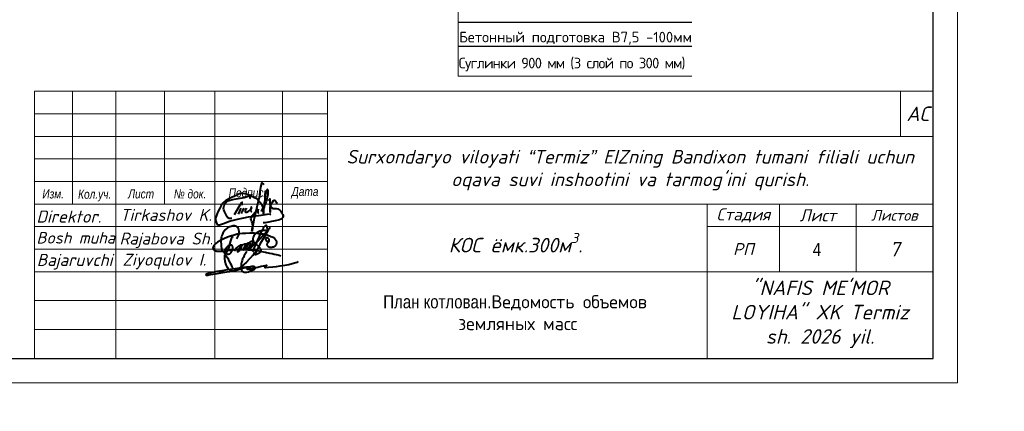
# Model space of a CAD drawing. Extents: x -764262 to 2885205, y 359641 to 616597.
# Tile 75 of 97: x 660743 to 681023, y 451814 to 459875. Entities that reach past the tile are written whole.
import ezdxf
from ezdxf.enums import TextEntityAlignment as Align

# ---------------------------------------------------------------- set-up
doc = ezdxf.new("R2010")
doc.units = 0
doc.header["$LTSCALE"] = 50
doc.header["$MEASUREMENT"] = 0
doc.layers.get('0').update_dxf_attribs({"linetype": 'CONTINUOUS', "lineweight": 15})
for name, color, linetype in [('PDF _PDF _0', 7, 'CONTINUOUS'), ('PDF _PDF _Текст', 7, 'CONTINUOUS'), ('PDF _Текст', 7, 'CONTINUOUS'), ('РУССКИЙ', 3, 'CONTINUOUS'), ('Текст', 3, 'CONTINUOUS')]:
    doc.layers.add(name, color=color, linetype=linetype)
doc.styles.add('arial', font='ARIALN.TTF')
doc.styles.add('Isocpeur', font='isocpeur.ttf', dxfattribs={"height": 300})
doc.styles.add('PDF ISOCPEUR', font='isocpeur.ttf')
doc.styles.get("Standard").update_dxf_attribs({"font": 'txt', "width": 0.8})
doc.styles.add('Standard 1', font='isocpeur.ttf', dxfattribs={"height": 300})
doc.styles.add('Times New Romans', font='times.ttf', dxfattribs={"height": 300})
doc.styles.add('V@ler@Live', font='isocpeui.ttf')

# ---------------------------------------------------------------- blocks, each defined once
blk = doc.blocks.new('ghfgj jghjmhg jjbkm jkm')
at = {"color": 5, "linetype": 'ByBlock', "lineweight": 40}
for points in [[(-261.31, -8185.11), (-261.13, -8184.8), (-260.98, -8184.44), (-260.83, -8184.1), (-260.77, -8183.74), (-260.77, -8183.33), (-260.84, -8183.04), (-260.94, -8182.72), (-261.1, -8182.45), (-261.24, -8182.27), (-261.41, -8182.13), (-261.62, -8182.06), (-261.9, -8181.99), (-262.16, -8181.99), (-262.45, -8182.02), (-262.71, -8182.09), (-263.01, -8182.18), (-263.21, -8182.28), (-263.56, -8182.45), (-264.11, -8182.93), (-264.37, -8183.23), (-264.55, -8183.47), (-264.7, -8183.74), (-264.8, -8183.97), (-264.9, -8184.28), (-265, -8184.61), (-265.09, -8184.89), (-265.13, -8185.31), (-265.15, -8185.69), (-265.12, -8186.51), (-265.09, -8186.93), (-265.04, -8187.29), (-264.92, -8187.73), (-264.78, -8187.96), (-264.64, -8188.12), (-264.45, -8188.27), (-264.32, -8188.36), (-264.16, -8188.48), (-263.95, -8188.61), (-263.68, -8188.73), (-263.56, -8188.75), (-263.38, -8188.75), (-263.2, -8188.74), (-263.02, -8188.68), (-262.84, -8188.57), (-262.69, -8188.42), (-262.59, -8188.25), (-262.52, -8188.12), (-262.41, -8187.9), (-262.33, -8187.69), (-262.3, -8187.5), (-262.26, -8187.31), (-262.28, -8187.17), (-262.31, -8186.97), (-262.36, -8186.84), (-262.45, -8186.73), (-262.56, -8186.64), (-262.73, -8186.58), (-262.89, -8186.59), (-263.01, -8186.62), (-263.19, -8186.68), (-263.41, -8186.81), (-263.72, -8187.06), (-263.88, -8187.25), (-263.98, -8187.39), (-264.08, -8187.51), (-264.14, -8187.64), (-264.2, -8187.77), (-264.24, -8187.93), (-264.28, -8188.14), (-264.29, -8188.31), (-264.26, -8188.51), (-264.16, -8188.67), (-264.1, -8188.78), (-264.05, -8188.82), (-264.02, -8188.82), (-263.97, -8188.8), (-263.94, -8188.76), (-263.9, -8188.7), (-263.85, -8188.61), (-263.54, -8187.99), (-263.32, -8187.47), (-263.12, -8186.97), (-262.97, -8186.37), (-262.66, -8185.37), (-262.49, -8184.87), (-262.44, -8184.66), (-262.42, -8184.64), (-262.41, -8184.62), (-262.39, -8184.62), (-262.37, -8184.63), (-262.36, -8184.64), (-262.36, -8184.67), (-262.36, -8184.69), (-262.37, -8184.71), (-262.38, -8184.74)], [(-261.91, -8188.06), (-261.82, -8187.85), (-261.76, -8187.75), (-261.72, -8187.7), (-261.67, -8187.6), (-261.55, -8187.48), (-261.46, -8187.39), (-261.37, -8187.28), (-261.3, -8187.19), (-261.16, -8187.1), (-261.1, -8187.05), (-261, -8186.94), (-260.91, -8186.85), (-260.83, -8186.81), (-260.75, -8186.76), (-260.66, -8186.71), (-260.58, -8186.66), (-260.51, -8186.61), (-260.44, -8186.57), (-260.38, -8186.54), (-260.32, -8186.52), (-260.26, -8186.51), (-260.22, -8186.51), (-260.19, -8186.53), (-260.18, -8186.54), (-260.16, -8186.58), (-260.14, -8186.65), (-260.15, -8186.71), (-260.15, -8186.76), (-260.17, -8186.81), (-260.19, -8186.86), (-260.2, -8186.9), (-260.24, -8187.01), (-260.26, -8187.11), (-260.27, -8187.17), (-260.29, -8187.21), (-260.32, -8187.29), (-260.35, -8187.37), (-260.38, -8187.43), (-260.41, -8187.49), (-260.47, -8187.62), (-260.52, -8187.67), (-260.56, -8187.77), (-260.6, -8187.82), (-260.66, -8187.9), (-260.7, -8187.94), (-260.73, -8187.99), (-260.76, -8188.02), (-260.79, -8188.05), (-260.82, -8188.09), (-260.86, -8188.12), (-260.89, -8188.15), (-260.93, -8188.18), (-260.96, -8188.21), (-261, -8188.23), (-261.04, -8188.26), (-261.08, -8188.27), (-261.1, -8188.25), (-261.1, -8188.22), (-261.1, -8188.19), (-261.09, -8188.15), (-261.08, -8188.12), (-261.06, -8188.06), (-261.04, -8188.01), (-261.02, -8187.96), (-261, -8187.92), (-260.96, -8187.85), (-260.93, -8187.79), (-260.89, -8187.71), (-260.88, -8187.68), (-260.84, -8187.63), (-260.77, -8187.53), (-260.75, -8187.48), (-260.74, -8187.45), (-260.71, -8187.4), (-260.69, -8187.35), (-260.66, -8187.31), (-260.63, -8187.27), (-260.6, -8187.22), (-260.57, -8187.19), (-260.54, -8187.14), (-260.5, -8187.1), (-260.47, -8187.07), (-260.44, -8187.02), (-260.4, -8186.98), (-260.38, -8186.96), (-260.36, -8186.94), (-260.34, -8186.92), (-260.32, -8186.89), (-260.3, -8186.86), (-260.28, -8186.83), (-260.25, -8186.78), (-260.21, -8186.75), (-260.15, -8186.7), (-260.11, -8186.66), (-260.05, -8186.6), (-259.98, -8186.55), (-259.9, -8186.51), (-259.83, -8186.45), (-259.75, -8186.42), (-259.7, -8186.4), (-259.64, -8186.37), (-259.58, -8186.35), (-259.51, -8186.34), (-259.45, -8186.32), (-259.39, -8186.3), (-259.34, -8186.28), (-259.28, -8186.28), (-259.24, -8186.27), (-259.17, -8186.27), (-259.12, -8186.28), (-259.08, -8186.33), (-259.05, -8186.37), (-259.01, -8186.42), (-259, -8186.47), (-258.99, -8186.51), (-258.98, -8186.58), (-258.99, -8186.62), (-259, -8186.68), (-259, -8186.76), (-259.02, -8186.81), (-259.04, -8186.88), (-259.06, -8186.94), (-259.09, -8187.01), (-259.11, -8187.08), (-259.14, -8187.16), (-259.17, -8187.22), (-259.23, -8187.3), (-259.27, -8187.37), (-259.32, -8187.45), (-259.37, -8187.52), (-259.43, -8187.59), (-259.47, -8187.65), (-259.52, -8187.72), (-259.58, -8187.77), (-259.66, -8187.78), (-259.72, -8187.77), (-259.78, -8187.75), (-259.78, -8187.71), (-259.78, -8187.65), (-259.76, -8187.61), (-259.75, -8187.55), (-259.73, -8187.52), (-259.71, -8187.48), (-259.68, -8187.44), (-259.65, -8187.39), (-259.62, -8187.34), (-259.59, -8187.28), (-259.55, -8187.24), (-259.52, -8187.17), (-259.47, -8187.1), (-259.43, -8187.03), (-259.38, -8186.94), (-259.33, -8186.83), (-259.25, -8186.73), (-259.21, -8186.65), (-259.19, -8186.6), (-259.16, -8186.53), (-259.11, -8186.46), (-259.08, -8186.41), (-259.04, -8186.38), (-258.99, -8186.35), (-258.94, -8186.3), (-258.87, -8186.25), (-258.79, -8186.2), (-258.73, -8186.14), (-258.66, -8186.11), (-258.58, -8186.08), (-258.51, -8186.06), (-258.43, -8186.05), (-258.37, -8186.04), (-258.3, -8186.05), (-258.24, -8186.08), (-258.17, -8186.14), (-258.14, -8186.2), (-258.11, -8186.28), (-258.1, -8186.34), (-258.11, -8186.41), (-258.12, -8186.47), (-258.14, -8186.54), (-258.15, -8186.59), (-258.17, -8186.66), (-258.19, -8186.72), (-258.2, -8186.78), (-258.2, -8186.82), (-258.22, -8186.86), (-258.23, -8186.89), (-258.25, -8186.92), (-258.26, -8186.95), (-258.29, -8186.99), (-258.32, -8187.02), (-258.34, -8187.05), (-258.39, -8187.11), (-258.43, -8187.16), (-258.47, -8187.21), (-258.52, -8187.26), (-258.56, -8187.3), (-258.6, -8187.34), (-258.66, -8187.39), (-258.71, -8187.42), (-258.76, -8187.45), (-258.81, -8187.46), (-258.87, -8187.47), (-258.92, -8187.46), (-258.97, -8187.43), (-259, -8187.37), (-259, -8187.33), (-258.99, -8187.29), (-258.97, -8187.22), (-258.94, -8187.15), (-258.92, -8187.1), (-258.9, -8187.04), (-258.87, -8186.98), (-258.83, -8186.92), (-258.79, -8186.83), (-258.73, -8186.76), (-258.69, -8186.69), (-258.64, -8186.6), (-258.59, -8186.53), (-258.52, -8186.39), (-258.45, -8186.3), (-258.4, -8186.23), (-258.37, -8186.19), (-258.33, -8186.13), (-258.27, -8186.07), (-258.27, -8186.07), (-258.2, -8185.98), (-258.14, -8185.89), (-258.09, -8185.82), (-258.02, -8185.76), (-257.94, -8185.7), (-257.9, -8185.67), (-257.82, -8185.66), (-257.78, -8185.64), (-257.74, -8185.64), (-257.71, -8185.65), (-257.67, -8185.67), (-257.64, -8185.68), (-257.63, -8185.7), (-257.61, -8185.72), (-257.59, -8185.75), (-257.57, -8185.79), (-257.56, -8185.83), (-257.55, -8185.87), (-257.55, -8185.91), (-257.55, -8185.96), (-257.55, -8186.03), (-257.56, -8186.07), (-257.56, -8186.08), (-257.57, -8186.15), (-257.59, -8186.21), (-257.61, -8186.3), (-257.64, -8186.38), (-257.66, -8186.44), (-257.67, -8186.48), (-257.68, -8186.51), (-257.71, -8186.54), (-257.75, -8186.6), (-257.8, -8186.67), (-257.83, -8186.72), (-257.86, -8186.76), (-257.9, -8186.81), (-257.94, -8186.88), (-257.98, -8186.93), (-258, -8186.95), (-258.03, -8187), (-258.06, -8187.06), (-258.11, -8187.11), (-258.14, -8187.15), (-258.19, -8187.21), (-258.24, -8187.27), (-258.25, -8187.29), (-258.28, -8187.33), (-258.29, -8187.35), (-258.32, -8187.39), (-258.34, -8187.43), (-258.37, -8187.43), (-258.37, -8187.42), (-258.36, -8187.39), (-258.34, -8187.37), (-258.33, -8187.36), (-258.31, -8187.35), (-258.29, -8187.34), (-258.26, -8187.34), (-258.24, -8187.33), (-258.21, -8187.33), (-258.19, -8187.32), (-258.17, -8187.31), (-258.16, -8187.3), (-258.14, -8187.29), (-258.12, -8187.27), (-258.07, -8187.24), (-258.03, -8187.21), (-257.98, -8187.19), (-257.95, -8187.16), (-257.9, -8187.14), (-257.87, -8187.12), (-257.84, -8187.09), (-257.79, -8187.07), (-257.75, -8187.03), (-257.72, -8186.99), (-257.69, -8186.96), (-257.65, -8186.92), (-257.62, -8186.9), (-257.6, -8186.88), (-257.56, -8186.85), (-257.53, -8186.81), (-257.48, -8186.78), (-257.44, -8186.74), (-257.38, -8186.69), (-257.35, -8186.66), (-257.31, -8186.62), (-257.23, -8186.55), (-257.19, -8186.5), (-257.11, -8186.42), (-257.09, -8186.38), (-257.05, -8186.35), (-257.02, -8186.32), (-256.95, -8186.25), (-256.89, -8186.21), (-256.84, -8186.14), (-256.8, -8186.1), (-256.75, -8186.04), (-256.69, -8185.98), (-256.62, -8185.91), (-256.51, -8185.83), (-256.44, -8185.76), (-256.35, -8185.66), (-256.25, -8185.58), (-256.13, -8185.49), (-256.02, -8185.4), (-255.95, -8185.32), (-255.88, -8185.25), (-255.84, -8185.19), (-255.77, -8185.12), (-255.73, -8185.07), (-255.68, -8185.03), (-255.64, -8184.98), (-255.58, -8184.94), (-255.53, -8184.88), (-255.49, -8184.83), (-255.41, -8184.76), (-255.34, -8184.69), (-255.27, -8184.63), (-255.19, -8184.52), (-255.12, -8184.44), (-255.03, -8184.33), (-254.95, -8184.24), (-254.87, -8184.16), (-254.79, -8184.07), (-254.68, -8183.95), (-254.62, -8183.87), (-254.55, -8183.8), (-254.44, -8183.7), (-254.37, -8183.64), (-254.29, -8183.57), (-254.22, -8183.49), (-254.18, -8183.4), (-254.14, -8183.31), (-254.1, -8183.19), (-254.04, -8183.1), (-253.99, -8183), (-253.98, -8182.94), (-253.95, -8182.84), (-253.96, -8182.75), (-253.96, -8182.67), (-253.96, -8182.59), (-253.98, -8182.53), (-254, -8182.46), (-254, -8182.41), (-254.01, -8182.37), (-254.01, -8182.32), (-254.02, -8182.27), (-254.05, -8182.2), (-254.07, -8182.14), (-254.08, -8182.09), (-254.1, -8182.05), (-254.11, -8182.01), (-254.14, -8181.97), (-254.16, -8181.92), (-254.2, -8181.91), (-254.23, -8181.9), (-254.26, -8181.89), (-254.3, -8181.91), (-254.35, -8181.94), (-254.43, -8181.95), (-254.47, -8181.99), (-254.53, -8182.04), (-254.57, -8182.08), (-254.64, -8182.12), (-254.69, -8182.17), (-254.76, -8182.23), (-254.81, -8182.27), (-254.87, -8182.35), (-254.96, -8182.46), (-255, -8182.55), (-255.07, -8182.66), (-255.12, -8182.79), (-255.15, -8182.86), (-255.19, -8182.97), (-255.27, -8183.13), (-255.37, -8183.34), (-255.41, -8183.43), (-255.53, -8183.68), (-255.67, -8183.97), (-256, -8184.65), (-256.31, -8185.35), (-256.67, -8186.19), (-256.9, -8186.73), (-257.1, -8187.18), (-257.41, -8187.89), (-257.54, -8188.2)], [(-253.34, -8182.28), (-253.56, -8182.65), (-253.77, -8183), (-254.11, -8183.59), (-254.52, -8184.3), (-254.91, -8184.96), (-255.39, -8185.76), (-255.74, -8186.34), (-256.11, -8187.1), (-256.54, -8187.95), (-256.73, -8188.33), (-256.84, -8188.57), (-256.93, -8188.74), (-256.92, -8188.8), (-256.89, -8188.85), (-256.86, -8188.86), (-256.81, -8188.84), (-256.74, -8188.83), (-256.64, -8188.81), (-256.56, -8188.79), (-256.47, -8188.76), (-256.39, -8188.73), (-256.31, -8188.7), (-256.23, -8188.63), (-256.13, -8188.56), (-256, -8188.5), (-255.91, -8188.43), (-255.81, -8188.37), (-255.75, -8188.32), (-255.67, -8188.28), (-255.63, -8188.22), (-255.59, -8188.15), (-255.56, -8188.11), (-255.5, -8188.03), (-255.46, -8187.96), (-255.44, -8187.92), (-255.45, -8187.85), (-255.46, -8187.79), (-255.5, -8187.71), (-255.54, -8187.64), (-255.58, -8187.57), (-255.61, -8187.51), (-255.65, -8187.45), (-255.7, -8187.36), (-255.76, -8187.29), (-255.8, -8187.25), (-255.85, -8187.2), (-255.9, -8187.14), (-255.94, -8187.09), (-255.98, -8187.05), (-256.02, -8187), (-256.07, -8186.95), (-256.18, -8186.86), (-256.26, -8186.79), (-256.33, -8186.71), (-256.41, -8186.65), (-256.47, -8186.6), (-256.58, -8186.49), (-256.65, -8186.42), (-256.71, -8186.36), (-256.79, -8186.28), (-257.01, -8186.05), (-257.11, -8185.94), (-257.19, -8185.79), (-257.27, -8185.64), (-257.33, -8185.47), (-257.37, -8185.32), (-257.38, -8185.12), (-257.35, -8184.97), (-257.32, -8184.85), (-257.27, -8184.71), (-257.23, -8184.56), (-257.16, -8184.36), (-257.04, -8184.14), (-256.93, -8184), (-256.82, -8183.83), (-256.71, -8183.73), (-256.61, -8183.62), (-256.49, -8183.55), (-256.34, -8183.46), (-256.22, -8183.4), (-256.1, -8183.33), (-255.94, -8183.23), (-255.78, -8183.18), (-255.62, -8183.13), (-255.47, -8183.08), (-255.27, -8183.05), (-255.11, -8183.03), (-254.91, -8183), (-254.69, -8183), (-254.47, -8183.01), (-254.3, -8183.05), (-254.08, -8183.21), (-253.99, -8183.39)], [(-254.12, -8185.87), (-253.9, -8185.82), (-253.74, -8185.78), (-253.55, -8185.63), (-253.51, -8185.51), (-253.5, -8185.43), (-253.51, -8185.3), (-253.56, -8185.19), (-253.6, -8185.09), (-253.66, -8185.02), (-253.75, -8184.96), (-253.85, -8184.92), (-253.94, -8184.88), (-254.03, -8184.84), (-254.1, -8184.84), (-254.19, -8184.85), (-254.27, -8184.88), (-254.32, -8184.93), (-254.37, -8185.02), (-254.4, -8185.1), (-254.39, -8185.21), (-254.33, -8185.34), (-254.28, -8185.45), (-254.21, -8185.54), (-254.12, -8185.61), (-254.02, -8185.68), (-253.92, -8185.74), (-253.82, -8185.8), (-253.82, -8185.8), (-253.76, -8185.91), (-253.77, -8185.94), (-253.82, -8185.97), (-253.89, -8186.03), (-253.95, -8186.11), (-254.01, -8186.18), (-254.04, -8186.27), (-254.07, -8186.34), (-254.08, -8186.44), (-254.05, -8186.53), (-254.03, -8186.62), (-253.98, -8186.7), (-253.92, -8186.77), (-253.84, -8186.85), (-253.78, -8186.91), (-253.73, -8186.97), (-253.64, -8187.02), (-253.58, -8187.04), (-253.52, -8187.05), (-253.46, -8187.06), (-253.38, -8187.07), (-253.28, -8187.07), (-253.18, -8187.08), (-253.1, -8187.08), (-253.03, -8187.07), (-252.94, -8187.07), (-252.86, -8187.06), (-252.76, -8187.05), (-252.69, -8187.05), (-252.61, -8187.04), (-252.55, -8187.02), (-252.48, -8187), (-252.43, -8186.98), (-252.36, -8186.95), (-252.29, -8186.92), (-252.24, -8186.9), (-252.18, -8186.87), (-252.14, -8186.84), (-252.09, -8186.81), (-252.04, -8186.78), (-251.99, -8186.73), (-251.96, -8186.7), (-251.91, -8186.65), (-251.87, -8186.61), (-251.84, -8186.56), (-251.82, -8186.52), (-251.78, -8186.43), (-251.74, -8186.32), (-251.7, -8186.18), (-251.67, -8186.04), (-251.67, -8185.93), (-251.67, -8185.84), (-251.7, -8185.76), (-251.74, -8185.66), (-251.78, -8185.55), (-251.84, -8185.46), (-251.91, -8185.36), (-251.99, -8185.24), (-252.07, -8185.14), (-252.18, -8185.04), (-252.3, -8184.94), (-252.43, -8184.86), (-252.58, -8184.77), (-252.84, -8184.65), (-253.04, -8184.57), (-253.31, -8184.48), (-253.69, -8184.34), (-254.02, -8184.22), (-254.4, -8184.14), (-254.97, -8183.99), (-255.26, -8183.95), (-255.57, -8183.9), (-255.82, -8183.86), (-256.1, -8183.85), (-256.38, -8183.8), (-257.05, -8183.75), (-257.45, -8183.75), (-257.92, -8183.74), (-258.19, -8183.75), (-259.16, -8183.78), (-259.99, -8183.83), (-260.63, -8183.91), (-261.2, -8183.99), (-261.98, -8184.18), (-262.58, -8184.34), (-263.58, -8184.7), (-264.46, -8185.07), (-265.01, -8185.31), (-265.4, -8185.54), (-265.96, -8185.89), (-266.37, -8186.23), (-266.53, -8186.4), (-266.67, -8186.54), (-266.78, -8186.65), (-266.86, -8186.73), (-266.94, -8186.85), (-267, -8186.95), (-267.04, -8187.06), (-267.07, -8187.19), (-267.06, -8187.29), (-267.03, -8187.44), (-266.97, -8187.56), (-266.91, -8187.66), (-266.83, -8187.75), (-266.75, -8187.84), (-266.67, -8187.89), (-266.55, -8187.94), (-266.42, -8187.98), (-266.33, -8188.01), (-266.26, -8188.02), (-266.13, -8188.04), (-265.99, -8188.06), (-265.8, -8188.08), (-265.56, -8188.09), (-265.34, -8188.09), (-265.08, -8188.07), (-264.93, -8188.06), (-264.83, -8188.05), (-264.55, -8188.03), (-264.33, -8187.99), (-264.11, -8187.96), (-263.82, -8187.91), (-263.6, -8187.86), (-263.31, -8187.82), (-262.96, -8187.78), (-262.71, -8187.73), (-262.33, -8187.69), (-261.88, -8187.67), (-261.47, -8187.66), (-261.12, -8187.65), (-260.83, -8187.6), (-260.44, -8187.62), (-259.84, -8187.64), (-259.56, -8187.65), (-259.12, -8187.68), (-258.65, -8187.7), (-258.07, -8187.73), (-257.59, -8187.79), (-257.07, -8187.87), (-256.72, -8187.9), (-256.52, -8187.92), (-256.35, -8187.94), (-256.02, -8187.97), (-255.72, -8188.04), (-255.41, -8188.12), (-254.87, -8188.24), (-254.39, -8188.34), (-254.14, -8188.4), (-253.79, -8188.47), (-253.42, -8188.55), (-252.82, -8188.64), (-252.33, -8188.75), (-251.87, -8188.84), (-251.4, -8188.97), (-251.1, -8189.05), (-250.73, -8189.15)]]:
    blk.add_lwpolyline(points, dxfattribs=at)
blk = doc.blocks.new('dhfdgh xfghfgh ffnhjmgmgvbnfgg')
at = {"color": 5, "lineweight": 40, "ltscale": 0.5}
for p, q in [((1479206, -21938), (1479191, -22031)), ((1479223, -21865), (1479206, -21938)), ((1479232, -21840), (1479223, -21865)), ((1479249, -21856), (1479232, -21840)), ((1479259, -21871), (1479249, -21856)), ((1479272, -21891), (1479259, -21871)), ((1479166, -22194), (1479156, -22246)), ((1479186, -22087), (1479166, -22194)), ((1479191, -22031), (1479186, -22087)), ((1479087, -22472), (1479140, -22415)), ((1479134, -22332), (1479107, -22459)), ((1479156, -22246), (1479134, -22332)), ((1479140, -22415), (1479151, -22408)), ((1479155, -22412), (1479150, -22450)), ((1479151, -22408), (1479154, -22407)), ((1479154, -22407), (1479155, -22408)), ((1479155, -22408), (1479155, -22412)), ((1479000, -22618), (1479005, -22595)), ((1479005, -22637), (1479000, -22618)), ((1479005, -22595), (1479014, -22576)), ((1479014, -22576), (1479036, -22544)), ((1479036, -22544), (1479050, -22522)), ((1479050, -22522), (1479087, -22472)), ((1479072, -22596), (1479052, -22687)), ((1479107, -22459), (1479072, -22596)), ((1479150, -22450), (1479148, -22470)), ((1479148, -22470), (1479149, -22483)), ((1479149, -22483), (1479151, -22492)), ((1479151, -22492), (1479158, -22500)), ((1479011, -22653), (1479005, -22637)), ((1479022, -22680), (1479011, -22653)), ((1479019, -22877), (1479038, -22760)), ((1479031, -22709), (1479022, -22680)), ((1479032, -22801), (1479023, -22878)), ((1479036, -22732), (1479031, -22709)), ((1479052, -22687), (1479032, -22801)), ((1479037, -22753), (1479036, -22732)), ((1479038, -22760), (1479037, -22753)), ((1479020, -22878), (1479019, -22877)), ((1479022, -22878), (1479020, -22878)), ((1479023, -22878), (1479022, -22878))]:
    blk.add_line(p, q, dxfattribs=at)
for points in [[(1479224, -22461), (1479241, -22423), (1479263, -22388), (1479286, -22338), (1479310, -22292), (1479322, -22264), (1479330, -22239), (1479338, -22215), (1479346, -22183), (1479354, -22152), (1479360, -22124), (1479365, -22096), (1479367, -22070), (1479369, -22045), (1479368, -22026), (1479364, -22015), (1479359, -22001), (1479353, -21992), (1479349, -21988), (1479343, -21990), (1479338, -21999), (1479325, -22026), (1479317, -22050), (1479303, -22121), (1479295, -22194), (1479288, -22255), (1479285, -22289), (1479287, -22329), (1479273, -22379), (1479269, -22399), (1479267, -22423), (1479266, -22510), (1479267, -22423), (1479264, -22393), (1479257, -22371), (1479245, -22338), (1479230, -22312), (1479213, -22288), (1479197, -22267), (1479163, -22229), (1479123, -22191), (1479078, -22165), (1479048, -22150), (1479017, -22138), (1478960, -22115), (1478920, -22095), (1478874, -22081), (1478828, -22076), (1478795, -22076), (1478757, -22086), (1478724, -22099), (1478682, -22118), (1478638, -22137), (1478583, -22162), (1478528, -22189), (1478491, -22208), (1478456, -22235), (1478431, -22255), (1478400, -22283), (1478364, -22333), (1478328, -22399), (1478297, -22467), (1478272, -22526), (1478245, -22599), (1478244, -22642), (1478258, -22687), (1478271, -22724), (1478283, -22739), (1478299, -22746), (1478333, -22741), (1478419, -22713), (1478544, -22668), (1478713, -22620), (1478849, -22592), (1478951, -22572), (1479044, -22558), (1479219, -22534), (1479347, -22518), (1479408, -22511), (1479401, -22525), (1479395, -22539)], [(1478590, -22609), (1478563, -22611), (1478536, -22606), (1478508, -22594), (1478492, -22572), (1478477, -22543), (1478457, -22505), (1478436, -22461), (1478424, -22427), (1478418, -22390), (1478420, -22362), (1478428, -22331), (1478450, -22291), (1478476, -22262), (1478517, -22234), (1478557, -22216), (1478609, -22205), (1478683, -22191), (1478773, -22173), (1478857, -22158), (1478923, -22138), (1478971, -22125), (1478994, -22118), (1479019, -22100), (1478992, -22128), (1478984, -22142), (1478977, -22157), (1478975, -22170), (1478974, -22182), (1478970, -22188)], [(1479375, -22225), (1479399, -22187), (1479408, -22471), (1479406, -22364), (1479416, -22351), (1479426, -22333), (1479442, -22289), (1479460, -22262), (1479482, -22228), (1479492, -22220), (1479503, -22219), (1479516, -22225), (1479531, -22244), (1479541, -22265), (1479548, -22281), (1479549, -22285), (1479547, -22292), (1479546, -22295)], [(1478815, -22321), (1478813, -22292), (1478811, -22258), (1478794, -22275), (1478764, -22325), (1478645, -22532)], [(1478786, -22391), (1478727, -22519)], [(1478846, -22385), (1478807, -22466), (1478802, -22481), (1478800, -22494), (1478800, -22502)], [(1478907, -22386), (1478897, -22404), (1478885, -22424), (1478879, -22440), (1478875, -22452), (1478877, -22464), (1478883, -22471), (1478896, -22473), (1478913, -22473), (1478938, -22461), (1478961, -22447), (1478982, -22427), (1479002, -22408), (1479014, -22394), (1479018, -22382), (1479015, -22375), (1479011, -22368), (1479007, -22368), (1479005, -22370), (1479005, -22373), (1479000, -22386), (1478997, -22398), (1478993, -22411), (1478991, -22421), (1478990, -22431), (1478991, -22441), (1478994, -22446), (1478997, -22450), (1479003, -22454), (1479010, -22458), (1479016, -22458), (1479021, -22458)], [(1479406, -22374), (1479409, -22371), (1479414, -22366), (1479421, -22364), (1479428, -22365), (1479436, -22369), (1479442, -22378), (1479450, -22386), (1479461, -22390), (1479473, -22392), (1479487, -22392), (1479513, -22394), (1479539, -22395), (1479569, -22403), (1479595, -22415), (1479614, -22428), (1479628, -22445), (1479646, -22471), (1479661, -22498), (1479681, -22526), (1479687, -22537), (1479687, -22560), (1479684, -22579), (1479675, -22591), (1479656, -22609), (1479642, -22621), (1479610, -22634), (1479580, -22644), (1479519, -22659), (1479477, -22667), (1479435, -22675), (1479378, -22687), (1479338, -22693), (1479306, -22697), (1479276, -22700), (1479260, -22700)]]:
    blk.add_lwpolyline(points, dxfattribs=at)
blk = doc.blocks.new('65616152')
at = {"color": 5, "lineweight": 40, "true_color": 0x0000f5}
for points in [[(1279415, 265228), (1279057, 264705), (1278598, 264034), (1278382, 263509), (1278134, 263078), (1277994, 262545), (1277851, 262004), (1277776, 261556), (1277737, 261115), (1277701, 260716), (1277722, 260496), (1277730, 260167), (1277796, 259731), (1278018, 259441), (1278309, 259225), (1278601, 259127), (1278991, 259098), (1279387, 259094), (1279889, 259189), (1280352, 259407), (1281030, 259696), (1281576, 259928), (1281931, 260200), (1282034, 260401), (1281915, 260623), (1281551, 260802), (1281087, 260808), (1280787, 260808), (1280423, 260740), (1278109, 260488), (1276657, 260251), (1273700, 259801), (1271955, 259526), (1270532, 259301), (1269315, 259055), (1268808, 258966), (1268177, 258779), (1267649, 258632), (1267284, 258500), (1267248, 258412), (1267248, 258332), (1267308, 258272), (1267394, 258235), (1267537, 258235), (1267798, 258265), (1268152, 258306), (1268635, 258416), (1270126, 258669), (1271729, 258942), (1273456, 259235), (1275247, 259448), (1276608, 259807), (1278166, 260278), (1279164, 260481), (1280050, 260662), (1280154, 260639), (1280222, 260575), (1280266, 260538), (1280286, 260413), (1280230, 260351), (1280112, 260149), (1279962, 259982), (1279798, 259901), (1279639, 259901), (1279532, 259986), (1279532, 260140), (1279619, 260220), (1279823, 260292), (1280029, 260305), (1280257, 260260), (1280465, 260227), (1280574, 260185), (1280628, 260118), (1280634, 260043), (1280629, 259995), (1280611, 259940), (1280586, 259895), (1280481, 259863), (1280375, 259863), (1280289, 259889), (1280212, 259951), (1280204, 260034), (1280218, 260112), (1280244, 260181), (1280300, 260215), (1280515, 260227), (1280771, 260244), (1280828, 260248), (1280864, 260248), (1280895, 260239), (1280924, 260227), (1280964, 260203), (1280979, 260186), (1280980, 260156), (1280974, 260129), (1280946, 260081), (1280921, 260037), (1280844, 259996), (1280779, 259986), (1280731, 260016), (1280717, 260057), (1280717, 260098), (1280753, 260174), (1280828, 260200), (1280911, 260207), (1281178, 260270), (1281517, 260320), (1281866, 260434), (1282075, 260502), (1282650, 260656), (1283660, 260868), (1284229, 260987), (1284438, 261031), (1284872, 261121), (1285210, 261192), (1285303, 261186), (1285343, 261126), (1285343, 261065), (1285294, 261016), (1285139, 260982), (1285029, 260923), (1284933, 260873), (1284796, 260768), (1284756, 260700), (1284730, 260601), (1284760, 260561), (1284805, 260502), (1284929, 260533), (1285893, 260609), (1287154, 260721), (1288182, 260812), (1289325, 261007), (1290754, 261222), (1291857, 261388), (1292886, 261648), (1294011, 261945), (1294504, 262120), (1294798, 262268)], [(1281686, 264696), (1280112, 262946), (1279339, 262085), (1278484, 261359), (1277785, 260766), (1276609, 260060), (1275744, 259541), (1275063, 259376), (1274447, 259568), (1273996, 259965), (1273640, 260471), (1273243, 261332), (1272956, 262330), (1272845, 263146), (1272845, 263773), (1272899, 264287), (1273004, 264324), (1273111, 264236), (1273275, 264022), (1273734, 263260), (1274076, 262456), (1274414, 261823), (1274730, 261257), (1275006, 260715), (1275242, 260425)], [(1281686, 264696), (1281695, 264710), (1281696, 264715), (1281696, 264720), (1281694, 264726), (1281689, 264735), (1281682, 264745), (1281671, 264754), (1281659, 264758), (1281649, 264764), (1281632, 264769), (1281615, 264770), (1281595, 264770), (1281576, 264768), (1281566, 264766), (1281556, 264763), (1281543, 264757), (1281533, 264746), (1281505, 264697), (1281469, 264630), (1281184, 263973)]]:
    blk.add_lwpolyline(points, dxfattribs=at)
blk = doc.blocks.new('JDFHJIHGF')
at = {"ltscale": 100}
for p, q in [((-3011227, 1292805), (-2992727, 1292805)), ((-3011227, 1292805), (-3011227, 1287305)), ((-3010448, 1290480), (-3010448, 1292805)), ((-3009556, 1292805), (-3009556, 1287305)), ((-3008550, 1290480), (-3008550, 1292805)), ((-3007513, 1292805), (-3007513, 1287305)), ((-3006119, 1292805), (-3006119, 1287305)), ((-3005191, 1292805), (-3005191, 1287305)), ((-2993392, 1292805), (-2993392, 1291876)), ((-2992727, 1292805), (-2992727, 1287305)), ((-3011227, 1292340), (-3005191, 1292340)), ((-3011227, 1291876), (-2992727, 1291876)), ((-3011227, 1291412), (-3005191, 1291412)), ((-3011227, 1290947), (-3005191, 1290947)), ((-3011227, 1290483), (-2992727, 1290483)), ((-2997371, 1290483), (-2997371, 1287305)), ((-2995885, 1290483), (-2995885, 1289090)), ((-2994306, 1290483), (-2994306, 1289090)), ((-3011227, 1290019), (-3005191, 1290019)), ((-2997371, 1290019), (-2992727, 1290019)), ((-3011227, 1289554), (-3005191, 1289554)), ((-3011227, 1289090), (-2992727, 1289090)), ((-3011227, 1288495), (-3005191, 1288495)), ((-3011227, 1287900), (-3005191, 1287900)), ((-3011227, 1287305), (-2992727, 1287305))]:
    blk.add_line(p, q, dxfattribs=at)
at = {"lineweight": 40, "xscale": 0.9677430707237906, "yscale": 0.9677430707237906, "zscale": 0.9677430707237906}
blk.add_blockref('dhfdgh xfghfgh ffnhjmgmgvbnfgg', (-4438062, 1312064), dxfattribs=at)
at = {"color": 0, "xscale": 85.50048011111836, "yscale": 85.50048011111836, "zscale": 85.50048011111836}
blk.add_blockref('ghfgj jghjmhg jjbkm jkm', (-2984718, 1989596), dxfattribs=at)
at = {"color": 0, "ltscale": 100, "xscale": 0.06931321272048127, "yscale": 0.06931321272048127, "zscale": 0.06931321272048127}
blk.add_blockref('65616152', (-3095535, 1271120), dxfattribs=at)
at = {"ltscale": 100}
for s, insert, char_height, width, attachment_point, style in [('{\\fISOCPEUR|b0|i1|c204|p34;АС}', (-2993270, 1292491), 300, 341.31, 1, 'Standard 1'), ('{\\fISOCPEUR|b0|i1|c204|p34;Surxondaryo viloyati “Termiz” EIZning Bandixon tumani filiali uchun oqava suvi inshootini va tarmog’ini qurish.}', (-2998960, 1291181), 280, 12389.11, 5, 'Standard 1'), ('Direktor.', (-3011188, 1290225), 250, 1800, 4, 'V@ler@Live'), ('{\\fISOCPEUR|b0|i1|c204|p34;Стадия}', (-2996628, 1290251), 250, 1467.39, 5, 'Standard 1'), ('{\\fISOCPEUR|b0|i1|c204|p34;Лист}', (-2995095, 1290251), 250, 1560.27, 5, 'Standard 1'), ('{\\fISOCPEUR|b0|i1|c204|p34;Листов}', (-2993516, 1290251), 220, 1779.41, 5, 'Standard 1'), ('Bosh muha', (-3011188, 1289789), 240, 1800, 4, 'V@ler@Live'), ('{\\fISOCPEUR|b0|i1|c204|p34;РП}', (-2996628, 1289554), 250, 1467.39, 5, 'Standard 1'), ('{\\fISOCPEUR|b0|i1|c204|p34;7}', (-2993516, 1289554), 300, 393, 5, 'Standard 1'), ('Bajaruvchi', (-3011181, 1289295), 250, 1800, 4, 'V@ler@Live'), ('"NAFIS ME\'MOR LOYIHA" XK Termiz sh. 2026 yil.', (-2995047, 1288212), 300, 3658.6, 5, 'V@ler@Live')]:
    blk.add_mtext(s, dxfattribs=dict(at, insert=insert, char_height=char_height, width=width, attachment_point=attachment_point, style=style))
at = {"ltscale": 100, "char_height": 185.99, "attachment_point": 5}
for s, insert, width in [('{\\fArial|b0|i1|c204|p34;Подпись}', (-3006816, 1290715), 1374.52), ('{\\fArial|b0|i1|c204|p34;Дата}', (-3005655, 1290715), 910.15)]:
    blk.add_mtext(s, dxfattribs=dict(at, insert=insert, width=width))
at = {"lineweight": 30, "char_height": 245, "width": 2482.93, "attachment_point": 5, "style": 'Isocpeur'}
for s, insert in [('{\\fISOCPEUR|b0|i1|c204|p34;Tirkashov K.}', (-3008520, 1290258)), ('{\\fISOCPEUR|b0|i1|c204|p34;Rajabova Sh.}', (-3008514, 1289735)), ('{\\fISOCPEUR|b0|i1|c204|p34;Ziyoqulov I.}', (-3008555, 1289300))]:
    blk.add_mtext(s, dxfattribs=dict(at, insert=insert))
at = {"insert": (-3002698, 1289889), "char_height": 300, "width": 5234.63, "attachment_point": 1, "style": 'Standard 1'}
blk.add_mtext('\\A1;{\\fISOCPEUR|b0|i1|c204|p34;КОС ёмк.300м\\H0.7x;\\S3^ ;\\H1.42857x;.\\H1x; }', dxfattribs=at)
at = {"layer": 'Текст', "color": 0, "char_height": 185.99, "attachment_point": 5}
for s, insert, width in [('{\\fArial|b0|i1|c204|p34;Изм.}', (-3010843, 1290690), 826.65), ('{\\fArial|b0|i1|c204|p34;Кол.уч.}', (-3009989, 1290657), 966.14), ('{\\fArial|b0|i1|c204|p34;Лист}', (-3009032, 1290690), 826.65), ('{\\fArial|b0|i1|c204|p34;№ док.}', (-3008024, 1290690), 826.65)]:
    blk.add_mtext(s, dxfattribs=dict(at, insert=insert, width=width))

msp = doc.modelspace()

# ---------------------------------------------------------------- linework, layer by layer
at = {"color": 0}
msp.add_lwpolyline([(620655.971, 452401.921), (680055.971, 452401.921), (680055.971, 494401.921), (620655.971, 494401.921)], close=True, dxfattribs=at)
at = {"color": 0, "lineweight": 30, "ltscale": 100}
msp.add_lwpolyline([(622655.971, 452901.921), (679555.971, 452901.921), (679555.971, 493901.921), (622655.971, 493901.921)], close=True, dxfattribs=at)
at = {"layer": 'PDF _PDF _0', "lineweight": 18}
msp.add_lwpolyline([(669770.912, 463935.687), (669770.912, 458712.723), (674585.782, 458712.723)], dxfattribs=at)
at = {"layer": 'PDF _PDF _Текст', "lineweight": 25}
for points in [[(674585.782, 459820.374), (669770.912, 459820.374)], [(674585.782, 459320.434), (669770.912, 459320.434)]]:
    msp.add_lwpolyline(points, dxfattribs=at)

# ---------------------------------------------------------------- block references
msp.add_blockref('JDFHJIHGF', (3672276.011, -834402.7))

# ---------------------------------------------------------------- texts
at = {"color": 0, "style": 'arial'}
msp.add_text('4', height=270, dxfattribs=at).set_placement((677163.42, 455143.912), align=Align.MIDDLE)
at = {"color": 0, "insert": (668217.276, 454203.724), "char_height": 270, "width": 5536.68704, "attachment_point": 1, "style": 'arial'}
msp.add_mtext('\\A1;\\pi13.78179;План котлован.{\\A0;\\fISOCPEUR|b0|i0|c204|p34;\\C256;Ведомость объемов \\P\\pi1560.09352;земляных масс}', dxfattribs=at)
at = {"layer": 'PDF _Текст', "insert": (669794.861, 459357.626), "char_height": 218.18601, "attachment_point": 7, "style": 'PDF ISOCPEUR'}
msp.add_mtext('Бетонный подготовка В7,5 -100мм', dxfattribs=at)
at = {"layer": 'PDF _Текст', "insert": (669785.308, 458814.275), "char_height": 218.18601, "width": 8195.6809, "attachment_point": 7, "style": 'PDF ISOCPEUR'}
msp.add_mtext('{\\T0.9;\\C7;Суглинки\\C256; 900 мм (3 слой по 300 мм) }', dxfattribs=at)
at = {"layer": 'РУССКИЙ', "color": 0, "insert": (640775.48, 463423.698), "char_height": 260, "width": 19511.0492, "attachment_point": 1, "style": 'Times New Romans'}
msp.add_mtext('{\\fISOCPEUR|b0|i0|c204|p34;\\T0.9;                          Характеристики района строительства\\fISOCPEUR|b0|i0|c0|p34;:\\P\\fISOCPEUR|b0|i0|c204|p34;Проект разработан для следующих условий строительства\\fISOCPEUR|b0|i0|c0|p34;:\\P\\fISOCPEUR|b0|i0|c204|p34;Расчетная зимняя температура воздух   \\fISOCPEUR|b0|i0|c0|p34;-8 °C\\P\\fISOCPEUR|b0|i0|c204|p34;Скоростной напор ветра             \\fISOCPEUR|b0|i0|c0|p34;- 38\\fISOCPEUR|b0|i0|c204|p34;кг\\fISOCPEUR|b0|i0|c0|p34;/\\fISOCPEUR|b0|i0|c204|p34;м\\fISOCPEUR|b0|i0|c0|p34;2\\P\\fISOCPEUR|b0|i0|c204|p34;Вес снегового покрова               \\fISOCPEUR|b0|i0|c0|p34;- 50\\fISOCPEUR|b0|i0|c204|p34;кг\\fISOCPEUR|b0|i0|c0|p34;/\\fISOCPEUR|b0|i0|c204|p34;м\\fISOCPEUR|b0|i0|c0|p34;2\\P\\fISOCPEUR|b0|i0|c204|p34;Сейсмичность площадки              \\fISOCPEUR|b0|i0|c0|p34;- 7 \\fISOCPEUR|b0|i0|c204|p34;баллов\\PКатегория грунтов по сейсмическим свойствам \\fISOCPEUR|b0|i0|c0|p34;- III.\\P\\fISOCPEUR|b0|i0|c204|p34;Расчетная сейсмичность площадки     \\fISOCPEUR|b0|i0|c0|p34;- 8 \\fISOCPEUR|b0|i0|c204|p34;баллов\\PГлубина промерзания грунта           \\fISOCPEUR|b0|i0|c0|p34;-  0.30 \\fISOCPEUR|b0|i0|c204|p34;м\\fISOCPEUR|b0|i0|c0|p34;\\T1;    \\P\\pi768.0842,t10442.25;\\fISOCPEUR|b0|i0|c204|p34;\\LПервый инженерно-геологический элемент (ИГЭ-1)\\fISOCPEUR|b0|i0|c0|p34;\\l – \\fISOCPEUR|b0|i0|c204|p34;Лессовидные супеси\\fISOCPEUR|b0|i0|c0|p34;, \\fISOCPEUR|b0|i0|c204|p34;лёгкие\\fISOCPEUR|b0|i0|c0|p34;,\\P\\pi520,tz;\\fISOCPEUR|b0|i0|c204|p34;коричневого цвета\\fISOCPEUR|b0|i0|c0|p34;, \\fISOCPEUR|b0|i0|c204|p34;твёрдых\\fISOCPEUR|b0|i0|c0|p34;, \\fISOCPEUR|b0|i0|c204|p34;высокопористые\\fISOCPEUR|b0|i0|c0|p34;, \\fISOCPEUR|b0|i0|c204|p34;просадочные\\fISOCPEUR|b0|i0|c0|p34;, \\fISOCPEUR|b0|i0|c204|p34;залегающие выше УПВ\\fISOCPEUR|b0|i0|c0|p34;..\\fISOCPEUR|b0|i0|c204|p34;Мощность грунтов данного \\P\\pi0;элемента 10\\fISOCPEUR|b0|i0|c0|p34;,0 \\fISOCPEUR|b0|i0|c204|p34;м\\fISOCPEUR|b0|i0|c0|p34;.\\fISOCPEUR|b0|i0|c204|p34;Тип грунтовых условий по просадочности согласно КМК \\fISOCPEUR|b0|i0|c0|p34;2.02.01-98 – II (\\fISOCPEUR|b0|i0|c204|p34;второй\\fISOCPEUR|b0|i0|c0|p34;).\\fISOCPEUR|b0|i0|c204|p34;Суммарная величина \\Pпросадки от собственного веса грунта \\fISOCPEUR|b0|i0|c0|p34;(\\fISOCPEUR|b0|i0|c204|p34;при замочке её водой до\\P\\pi768.0842,t10442.25;полного водонасыщения\\fISOCPEUR|b0|i0|c0|p34;) \\fISOCPEUR|b0|i0|c204|p34;на вскрытую глубину от Ск\\fISOCPEUR|b0|i0|c0|p34;-1 7,1\\fISOCPEUR|b0|i0|c204|p34;см\\fISOCPEUR|b0|i0|c0|p34;.\\fISOCPEUR|b0|i0|c204|p34;\\T0.9;Со следующими характеристиками\\fISOCPEUR|b0|i0|c0|p34;:\\fISOCPEUR|b0|i0|c204|p34; Плотность  грунта \\fISOCPEUR|b0|i0|c0|p34;= 1.\\fISOCPEUR|b0|i0|c204|p34;64\\fISOCPEUR|b0|i0|c0|p34; \\fISOCPEUR|b0|i0|c204|p34;т\\fISOCPEUR|b0|i0|c0|p34;/\\fISOCPEUR|b0|i0|c204|p34;м\\fISOCPEUR|b0|i0|c0|p34;3; \\fISOCPEUR|b0|i0|c204|p34;Уд\\fISOCPEUR|b0|i0|c0|p34;.\\fISOCPEUR|b0|i0|c204|p34;сцепление  \\fISOCPEUR|b0|i0|c0|p34;= \\fISOCPEUR|b0|i0|c204|p34;5\\fISOCPEUR|b0|i0|c0|p34; \\fISOCPEUR|b0|i0|c204|p34;кПа\\fISOCPEUR|b0|i0|c0|p34;.\\fISOCPEUR|b0|i0|c204|p34;Угол внутреннего трения  \\fISOCPEUR|b0|i0|c0|p34;=2\\fISOCPEUR|b0|i0|c204|p34;3\\fISOCPEUR|b0|i0|c0|p34;°.\\P\\pi0,tz;\\fISOCPEUR|b0|i0|c204|p34;\\T1;Подземные воды в период изысканий \\fISOCPEUR|b0|i0|c0|p34;(\\fISOCPEUR|b0|i0|c204|p34;май \\fISOCPEUR|b0|i0|c0|p34;2026 \\fISOCPEUR|b0|i0|c204|p34;г\\fISOCPEUR|b0|i0|c0|p34;) \\fISOCPEUR|b0|i0|c204|p34;не вскрыты на глубинах \\fISOCPEUR|b0|i0|c0|p34;10,0\\fISOCPEUR|b0|i0|c204|p34;м\\fISOCPEUR|b0|i0|c0|p34;, \\fISOCPEUR|b0|i0|c204|p34;от поверхности земли\\fISOCPEUR|b0|i0|c0|p34;. \\fISOCPEUR|b0|i0|c204|p34;Примечание\\fISOCPEUR|b0|i0|c0|p34;:  \\fISOCPEUR|b0|i0|c204|p34;Группы  грунтов  приведены  для  разработки  одноковшовыми  экскаваторами\\fISOCPEUR|b0|i0|c0|p34;. \\fISOCPEUR|b0|i0|c204|p34;Основанием под фундаменты будет служить грунтовая подушка из суглинки\\fISOCPEUR|b0|i0|c0|p34;:\\fISOCPEUR|b0|i0|c204|p34;Указания по производству работ\\fISOCPEUR|b0|i0|c0|p34;:\\P\\fISOCPEUR|b0|i0|c204|p34;Отрыть котлован по заданным размерам и отметкам\\fISOCPEUR|b0|i0|c0|p34;.\\A1;\\fISOCPEUR|b0|i0|c204|p34;Полив водой уплотняемого грунта насыпей\\A0;\\fISOCPEUR|b0|i0|c0|p34;.\\P  \\fISOCPEUR|b0|i0|c204|p34;Подушку также отсыпать слоями \\fISOCPEUR|b0|i0|c0|p34;- 30 \\fISOCPEUR|b0|i0|c204|p34;см\\fISOCPEUR|b0|i0|c0|p34;. \\fISOCPEUR|b0|i0|c204|p34;\\C7;суглинки\\fISOCPEUR|b0|i0|c0|p34;\\C0;,  \\fISOCPEUR|b0|i0|c204|p34;уплотнения послойна послойном укатками\\fISOCPEUR|b0|i0|c0|p34;. \\fISOCPEUR|b0|i0|c204|p34;После уплотнения на границе уплотненной толщи должны быть получены характеристики \\fISOCPEUR|b0|i0|c0|p34;1.65 \\fISOCPEUR|b0|i0|c204|p34;т\\fISOCPEUR|b0|i0|c0|p34;/\\fISOCPEUR|b0|i0|c204|p34;м\\fISOCPEUR|b0|i0|c0|p34;³. \\fISOCPEUR|b0|i0|c204|p34;указанным на чертеже\\fISOCPEUR|b0|i0|c0|p34;. \\P\\fISOCPEUR|b0|i0|c204|p34;Котлован должен быть принят и освидетельствован специалистом инженером\\fISOCPEUR|b0|i0|c0|p34;-\\fISOCPEUR|b0|i0|c204|p34;геологом\\fISOCPEUR|b0|i0|c0|p34;.}', dxfattribs=at)

doc.saveas('drawing.dxf')
